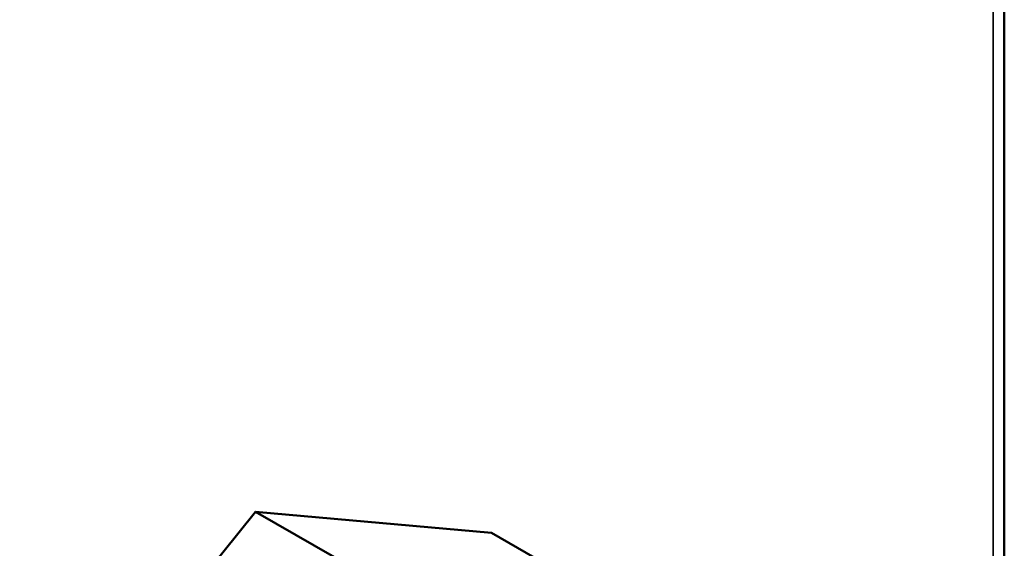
# Model space of a CAD drawing. Header units: inches. Extents: x 1 to 203, y 4 to 128.
# Tile 118 of 127: x 167.44 to 170.39, y 86.56 to 88.14. Entities that reach past the tile are written whole.
import ezdxf

# ---------------------------------------------------------------- set-up
doc = ezdxf.new("R2010")
doc.units = ezdxf.units.IN
doc.header["$LTSCALE"] = 6
doc.header["$MEASUREMENT"] = 0
doc.layers.add('Visible (ANSI)', color=7, linetype='Continuous', lineweight=50)
doc.layers.add('Visible Narrow (ANSI)', color=7, linetype='Continuous', lineweight=35)

msp = doc.modelspace()

# ---------------------------------------------------------------- linework, layer by layer
at = {"layer": 'Visible (ANSI)'}
for p, q in [((170.3936, 105.022), (170.3936, 85.719)), ((168.1502, 86.6706), (167.4431, 85.7909)), ((168.8574, 86.6074), (168.1502, 86.6706)), ((168.4472, 86.4991), (168.1502, 86.6706)), ((169.1543, 86.436), (168.8574, 86.6074))]:
    msp.add_line(p, q, dxfattribs=at)
at = {"layer": 'Visible Narrow (ANSI)'}
msp.add_line((170.3604, 85.7382), (170.3604, 104.9757), dxfattribs=at)

doc.saveas('drawing.dxf')
